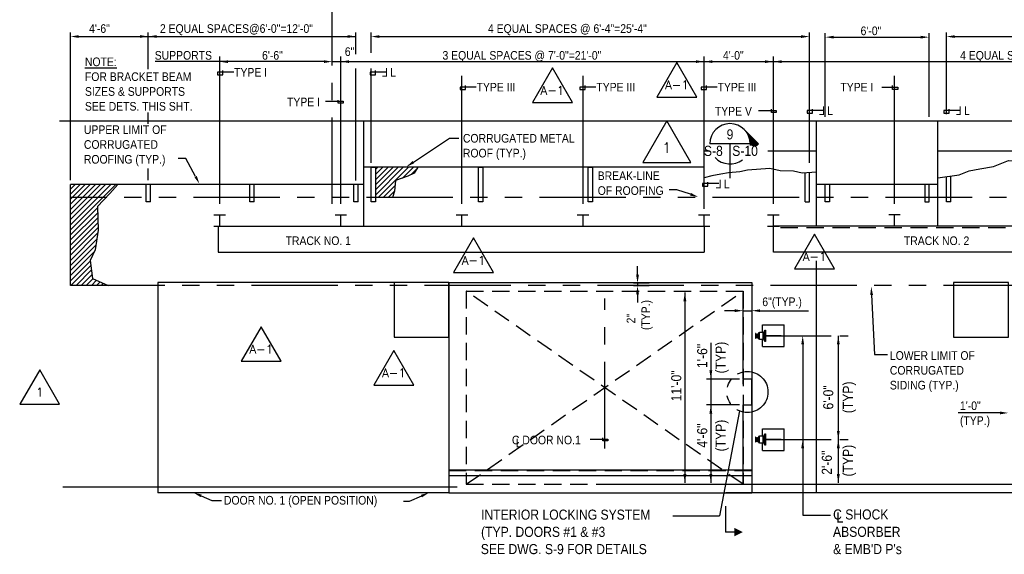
# Paper-space layout 'Layout1' of a CAD drawing. Extents: x 2.1 to 41.7, y 0.5 to 29.3.
# Tile 3 of 9: x 2.5 to 16.8, y 10.3 to 18. Entities that reach past the tile are written whole.
import ezdxf
from ezdxf.enums import TextEntityAlignment as Align

# ---------------------------------------------------------------- set-up
doc = ezdxf.new("R2010")
doc.units = 0
doc.header["$MEASUREMENT"] = 0
for name, pattern in [('CENTER', [2, 1.25, -0.25, 0.25, -0.25]), ('CENTER2', [1.125, 0.75, -0.125, 0.125, -0.125]), ('HIDDEN', [0.375, 0.25, -0.125]), ('PHANTOM', [2.5, 1.25, -0.25, 0.25, -0.25, 0.25, -0.25]), ('PHANTOM2', [1.25, 0.625, -0.125, 0.125, -0.125, 0.125, -0.125])]:
    doc.linetypes.add(name, pattern=pattern)
doc.layers.get('0').update_dxf_attribs({"color": 2, "linetype": 'CONTINUOUS'})
for name, color, linetype in [('101', 1, 'CONTINUOUS'), ('102', 2, 'CONTINUOUS'), ('103', 3, 'CONTINUOUS'), ('104', 3, 'CONTINUOUS'), ('NOTE-ANNO', 1, 'CONTINUOUS'), ('NOTE-ANNT', 1, 'CONTINUOUS'), ('REV-A1', 1, 'CONTINUOUS'), ('REV-SYMBOLS', 1, 'CONTINUOUS'), ('S1', 2, 'CONTINUOUS'), ('S2', 7, 'CONTINUOUS'), ('S5', 1, 'CONTINUOUS'), ('S7', 3, 'CONTINUOUS'), ('TEXT', 2, 'CONTINUOUS')]:
    doc.layers.add(name, color=color, linetype=linetype)
doc.styles.add('ANNTEXT', font='romans.shx')
doc.styles.add('SX-FRAC', font='SX-FRAC.shx', dxfattribs={"width": 0.9, "height": 0.118110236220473})
pattern_1 = [(45, (75.68825597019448, -53.35106120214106), (-0.03682847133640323, 0.03682847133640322), [])]

# ---------------------------------------------------------------- blocks, each defined once
blk = doc.blocks.new('ZA_REV')
blk.add_lwpolyline([(1.732050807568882, -1), (0, 2), (-1.732050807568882, -1)], close=True)
blk = doc.blocks.new('A1REV')
at = {"layer": 'REV-SYMBOLS'}
ref = blk.add_blockref('ZA_REV', (-1.548410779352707, -1.311857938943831), dxfattribs=dict(at, xscale=16, yscale=16, zscale=16))
ref.add_attrib('REVISION', 'A-1', dxfattribs={"layer": 'NOTE-ANNT', "color": 1, "height": 12, "style": 'ANNTEXT'}).set_placement((-1.548410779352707, -0.3882514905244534), align=Align.MIDDLE)

psp = doc.layouts.get("Layout1")

# ---------------------------------------------------------------- hatches: boundary and pattern name
at = {"layer": '102'}
h = psp.add_hatch(dxfattribs=at)
h.set_pattern_fill('ANSI31', color=1, scale=0.4166665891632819, style=0)
h.set_pattern_definition(pattern_1)
h.paths.add_polyline_path([(7.979483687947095, 15.71324123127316), (8.155641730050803, 15.77446879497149), (8.247550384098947, 15.82038908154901), (8.301163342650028, 15.90695839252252), (7.688613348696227, 15.90695839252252), (7.688613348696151, 15.46945847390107), (7.933529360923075, 15.46945847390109), (7.964165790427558, 15.56017309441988)])
h = psp.add_hatch(dxfattribs=at)
h.set_pattern_fill('ANSI31', color=1, scale=0.4166665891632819, style=0)
h.set_pattern_definition(pattern_1)
h.paths.add_polyline_path([(3.672903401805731, 15.3375977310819), (3.796613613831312, 15.46945847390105), (3.282364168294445, 15.46945847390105), (3.282364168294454, 14.19862537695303), (3.826406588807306, 14.19862537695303), (3.602055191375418, 14.29925873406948), (3.566631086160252, 14.55884367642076), (3.637479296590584, 14.71223428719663), (3.684710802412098, 14.99541775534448)])
h.paths.add_polyline_path([(3.968102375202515, 15.65695843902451), (3.282364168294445, 15.65695843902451), (3.282364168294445, 15.46945847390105), (3.796613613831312, 15.46945847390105), (3.850022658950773, 15.52638632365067)])

# ---------------------------------------------------------------- linework, layer by layer
at = {"layer": '101', "linetype": 'CENTER'}
for p, q in [((7.063613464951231, 15.3766236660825), (7.063613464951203, 22.72957487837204)), ((11.00111273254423, 11.84250215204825), (11.00111273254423, 14.00875706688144))]:
    psp.add_line(p, q, dxfattribs=at)
at = {"layer": '101', "color": 1}
for p, q in [((7.626113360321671, 17.5593413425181), (7.626113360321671, 17.85412051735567)), ((7.746113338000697, 17.79412052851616), (13.83944553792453, 17.79412052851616)), ((13.95944551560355, 15.96945838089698), (13.95944551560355, 17.85412051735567)), ((14.18861213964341, 16.63612492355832), (14.18861213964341, 17.84588860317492)), ((14.30861211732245, 17.78588861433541), (15.5686118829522, 17.78588861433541)), ((15.68861186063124, 16.63612492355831), (15.68861186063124, 17.84588860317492)), ((15.9386118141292, 16.67095654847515), (15.9386118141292, 17.8541205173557)), ((16.05861179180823, 17.79412052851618), (21.93861069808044, 17.79412052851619)), ((5.438613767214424, 17.39746360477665), (5.438613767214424, 17.49184537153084)), ((6.943613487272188, 17.43184538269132), (5.438613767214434, 17.43184538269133)), ((7.063613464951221, 17.39746360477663), (7.063613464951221, 17.49184537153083)), ((7.063613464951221, 17.43184538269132), (7.188613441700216, 17.43184538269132)), ((7.188613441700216, 17.39746360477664), (7.188613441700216, 17.49184537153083)), ((7.188613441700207, 17.43184538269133), (32.5636087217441, 17.4318453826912)), ((7.308613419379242, 17.43184538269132), (7.428613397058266, 17.43184538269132)), ((12.43861246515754, 17.39746360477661), (12.43861246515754, 17.4918453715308)), ((12.43861246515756, 17.39746360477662), (12.43861246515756, 17.49184537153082)), ((13.43861227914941, 17.39746360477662), (13.43861227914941, 17.49184537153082)), ((7.626113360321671, 15.96945838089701), (7.626113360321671, 17.33328388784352)), ((11.47579807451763, 14.35330815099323), (11.47579807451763, 14.47330812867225)), ((11.64291641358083, 14.2314459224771), (11.41579808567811, 14.2314459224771)), ((11.47579807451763, 14.2314459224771), (11.47579807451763, 14.18977926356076)), ((11.64291641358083, 14.18977926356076), (11.41579808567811, 14.18977926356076)), ((11.47579807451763, 14.06977928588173), (11.47579807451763, 13.94977930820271)), ((14.85830575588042, 14.05969555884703), (14.90011736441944, 13.19702999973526)), ((12.88111238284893, 13.83197715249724), (12.73481126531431, 13.83197715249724)), ((13.00111236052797, 13.83197715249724), (13.12611233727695, 13.83197715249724)), ((13.24611231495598, 13.83197715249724), (13.94753847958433, 13.83197715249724)), ((14.90011736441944, 13.19702999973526), (15.08833978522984, 13.19702999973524)), ((13.00111236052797, 12.76942612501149), (13.00111236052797, 12.83047170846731)), ((13.12611233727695, 12.76942612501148), (13.12611233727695, 12.83047170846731)), ((16.71444500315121, 12.35413046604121), (16.10688524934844, 12.35413046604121))]:
    psp.add_line(p, q, dxfattribs=at)
at = {"layer": '101'}
for p, q in [((5.438613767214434, 15.3766236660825), (5.438613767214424, 17.50719800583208)), ((7.188613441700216, 15.3766236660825), (7.188613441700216, 17.50719800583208)), ((12.43861246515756, 15.3766236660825), (12.43861246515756, 17.50719800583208)), ((13.43861227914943, 15.3766236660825), (13.43861227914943, 17.50719800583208)), ((5.438613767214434, 17.43184538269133), (4.505183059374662, 17.43184538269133)), ((8.938613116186, 15.3766236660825), (8.93861311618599, 17.22563734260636)), ((10.68861279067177, 15.3766236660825), (10.68861279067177, 17.22563734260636)), ((15.18861195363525, 15.37662366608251), (15.18861195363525, 17.22563734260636))]:
    psp.add_line(p, q, dxfattribs=at)
at = {"layer": '101', "linetype": 'HIDDEN'}
for p, q in [((20.54277762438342, 15.0319585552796), (13.43861227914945, 15.03195855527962)), ((9.001113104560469, 11.3236259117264), (13.00111236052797, 14.11529205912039)), ((13.00111236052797, 11.3236259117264), (9.00111310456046, 14.1152920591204)), ((9.00111310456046, 14.1152920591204), (13.00111236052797, 14.11529205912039)), ((9.00111310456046, 14.1152920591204), (9.001113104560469, 11.3236259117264)), ((13.00111236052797, 14.11529205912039), (13.00111236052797, 11.3236259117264)), ((9.001113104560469, 11.3236259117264), (13.00111236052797, 11.3236259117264))]:
    psp.add_line(p, q, dxfattribs=at)
at = {"layer": '101'}
for points in [[(5.641360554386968, 17.28010782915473), (5.40730902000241, 17.28010782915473), (5.40730902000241, 17.24317910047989), (5.484299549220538, 17.24317910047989), (5.484299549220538, 17.30164941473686)], [(7.844644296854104, 17.28010782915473), (7.610592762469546, 17.28010782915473), (7.610592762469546, 17.24317910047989), (7.687583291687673, 17.24317910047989), (7.687583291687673, 17.30164941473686)], [(9.145119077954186, 17.06531036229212), (8.911067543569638, 17.06531036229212), (8.911067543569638, 17.02838163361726), (8.988058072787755, 17.02838163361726), (8.988058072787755, 17.08685194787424)], [(10.87550314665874, 17.06531036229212), (10.64145161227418, 17.06531036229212), (10.64145161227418, 17.02838163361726), (10.71844214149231, 17.02838163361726), (10.71844214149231, 17.08685194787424)], [(12.62738240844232, 17.06531036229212), (12.39333087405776, 17.06531036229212), (12.39333087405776, 17.02838163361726), (12.47032140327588, 17.02838163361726), (12.47032140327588, 17.08685194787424)], [(15.00479234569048, 17.06531036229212), (15.23884388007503, 17.06531036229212), (15.23884388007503, 17.02838163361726), (15.16185335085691, 17.02838163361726), (15.16185335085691, 17.08685194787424)], [(6.965599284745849, 16.85850674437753), (7.221208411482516, 16.85850674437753), (7.221208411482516, 16.83081030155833), (7.15037641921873, 16.83081030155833), (7.15037641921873, 16.87697090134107)], [(13.22452174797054, 16.72525159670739), (13.4801308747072, 16.72525159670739), (13.4801308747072, 16.6975551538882), (13.40929888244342, 16.6975551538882), (13.40929888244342, 16.74371575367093)], [(14.16047489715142, 16.72430348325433), (13.92642336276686, 16.72430348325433), (13.92642336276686, 16.68737475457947), (14.00341389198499, 16.68737475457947), (14.00341389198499, 16.74584506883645)], [(16.13662664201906, 16.72430348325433), (15.9025751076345, 16.72430348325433), (15.9025751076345, 16.68737475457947), (15.97956563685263, 16.68737475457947), (15.97956563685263, 16.74584506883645)], [(12.64887692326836, 15.66912454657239), (12.41482538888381, 15.66912454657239), (12.41482538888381, 15.63219581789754), (12.49181591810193, 15.63219581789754), (12.49181591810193, 15.69066613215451)], [(10.78983301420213, 11.97691320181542), (11.04544214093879, 11.97691320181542), (11.04544214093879, 11.94921675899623), (10.97461014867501, 11.94921675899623), (10.97461014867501, 11.99537735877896)]]:
    psp.add_lwpolyline(points, dxfattribs=at)
at = {"layer": '101', "color": 1}
for points in [[(7.746113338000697, 17.814120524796), (7.746113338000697, 17.77412053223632), (7.626113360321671, 17.79412052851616)], [(13.83944553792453, 17.814120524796), (13.83944553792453, 17.77412053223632), (13.95944551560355, 17.79412052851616)], [(14.30861211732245, 17.80588861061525), (14.30861211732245, 17.76588861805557), (14.18861213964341, 17.78588861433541)], [(15.5686118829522, 17.80588861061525), (15.5686118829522, 17.76588861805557), (15.68861186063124, 17.78588861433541)], [(16.05861179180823, 17.81412052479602), (16.05861179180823, 17.77412053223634), (15.9386118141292, 17.79412052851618)], [(5.558613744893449, 17.45184537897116), (5.558613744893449, 17.41184538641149), (5.438613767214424, 17.43184538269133)], [(6.943613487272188, 17.45184537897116), (6.943613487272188, 17.41184538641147), (7.063613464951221, 17.43184538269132)], [(7.308613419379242, 17.45184537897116), (7.308613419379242, 17.41184538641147), (7.188613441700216, 17.43184538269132)], [(12.31861248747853, 17.45184537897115), (12.31861248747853, 17.41184538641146), (12.43861246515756, 17.43184538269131)], [(12.55861244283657, 17.45184537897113), (12.55861244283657, 17.41184538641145), (12.43861246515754, 17.43184538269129)], [(13.31861230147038, 17.45184537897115), (13.31861230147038, 17.41184538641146), (13.43861227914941, 17.43184538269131)], [(13.55861225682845, 17.45184537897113), (13.55861225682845, 17.41184538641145), (13.43861227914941, 17.43184538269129)], [(11.45579807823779, 14.35144590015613), (11.49579807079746, 14.35144590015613), (11.47579807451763, 14.2314459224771)], [(11.45579807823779, 14.06977928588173), (11.49579807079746, 14.06977928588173), (11.47579807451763, 14.18977926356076)], [(14.83832920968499, 14.0587273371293), (14.87828230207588, 14.06066378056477), (14.85249642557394, 14.17955483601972)], [(12.88111238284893, 13.85197714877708), (12.88111238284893, 13.8119771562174), (13.00111236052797, 13.83197715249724)], [(13.24611231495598, 13.85197714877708), (13.24611231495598, 13.8119771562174), (13.12611233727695, 13.83197715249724)], [(16.71444500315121, 12.37413046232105), (16.71444500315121, 12.33413046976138), (16.83444498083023, 12.35413046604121)]]:
    psp.add_solid(points, dxfattribs=at)
at = {"layer": '102'}
for p, q in [((35.39814239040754, 16.57362493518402), (3.126114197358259, 16.57362493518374)), ((7.521946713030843, 15.05279188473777), (7.521946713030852, 16.57362493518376)), ((14.06361216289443, 15.05279188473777), (14.06361216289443, 16.57362493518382)), ((15.81361183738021, 15.05279188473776), (15.81361183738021, 16.57362493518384)), ((13.10335848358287, 16.24389884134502), (12.52002525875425, 16.24389884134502)), ((12.81169187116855, 16.24389884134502), (12.81169187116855, 15.95223222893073)), ((12.43861246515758, 15.30279183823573), (12.43861246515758, 16.13612501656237)), ((8.24755038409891, 15.820389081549), (8.15564173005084, 15.77446879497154)), ((8.301163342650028, 15.90695839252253), (8.24755038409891, 15.820389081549)), ((13.89694552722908, 15.40695848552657), (13.89694552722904, 15.8210932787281)), ((13.95944551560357, 15.40695848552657), (13.95944551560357, 15.8256399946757)), ((7.521946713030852, 15.65695843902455), (3.282364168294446, 15.65695843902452)), ((3.282364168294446, 14.19862537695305), (3.282364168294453, 15.65695843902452)), ((3.968102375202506, 15.65695843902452), (3.850022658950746, 15.52638632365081)), ((4.376113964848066, 15.40695848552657), (4.376113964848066, 15.65695843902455)), ((4.438613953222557, 15.40695848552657), (4.438613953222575, 15.65695843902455)), ((5.87611368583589, 15.40695848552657), (5.87611368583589, 15.65695843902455)), ((5.938613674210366, 15.40695848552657), (5.938613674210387, 15.65695843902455)), ((7.3761134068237, 15.40695848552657), (7.3761134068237, 15.65695843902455)), ((7.438613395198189, 15.40695848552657), (7.438613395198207, 15.65695843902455)), ((7.979483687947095, 15.71324123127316), (7.964165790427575, 15.56017309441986)), ((8.15564173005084, 15.77446879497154), (7.979483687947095, 15.71324123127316)), ((15.81361183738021, 15.65695843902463), (14.06361216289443, 15.6569584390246)), ((15.9386118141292, 15.40695848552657), (15.9386118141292, 15.76896429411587)), ((16.00111180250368, 15.40695848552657), (16.00111180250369, 15.77831351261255)), ((3.850022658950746, 15.52638632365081), (3.67290340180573, 15.3375977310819)), ((7.964165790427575, 15.56017309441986), (7.933529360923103, 15.46945847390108)), ((4.438613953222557, 15.40695848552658), (4.376113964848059, 15.40695848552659)), ((5.938613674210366, 15.40695848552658), (5.876113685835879, 15.40695848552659)), ((7.438613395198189, 15.40695848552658), (7.376113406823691, 15.40695848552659)), ((13.89694552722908, 15.40695848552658), (13.95944551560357, 15.40695848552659)), ((16.00111180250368, 15.40695848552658), (15.93861181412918, 15.40695848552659)), ((3.67290340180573, 15.3375977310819), (3.684710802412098, 14.99541775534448)), ((3.684710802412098, 14.99541775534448), (3.637479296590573, 14.71223428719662)), ((3.637479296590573, 14.71223428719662), (3.566631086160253, 14.55884367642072)), ((3.566631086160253, 14.55884367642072), (3.602055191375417, 14.29925873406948)), ((14.06361216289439, 11.19862593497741), (14.06361216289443, 14.55279197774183)), ((3.602055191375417, 14.29925873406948), (3.826406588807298, 14.19862537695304)), ((4.542780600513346, 14.19862537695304), (3.282364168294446, 14.19862537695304)), ((8.870805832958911, 11.28195925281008), (3.171283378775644, 11.28195925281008)), ((11.08186774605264, 11.3236259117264), (17.08444493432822, 11.32362591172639))]:
    psp.add_line(p, q, dxfattribs=at)
at = {"layer": '102', "linetype": 'CONTINUOUS'}
for p, q in [((12.50647499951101, 16.13612501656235), (12.43861246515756, 16.13612501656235)), ((14.06361216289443, 16.13612501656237), (13.35962161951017, 16.13612501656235)), ((22.06361067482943, 16.13612501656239), (15.81361183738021, 16.13612501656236)), ((12.43861246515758, 15.90695839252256), (7.521946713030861, 15.90695839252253)), ((8.751113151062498, 11.53195920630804), (13.12611233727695, 11.53195920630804)), ((8.751113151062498, 11.44862588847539), (13.12611233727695, 11.44862588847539))]:
    psp.add_line(p, q, dxfattribs=at)
at = {"layer": '102', "linetype": 'PHANTOM'}
for p, q in [((33.80909417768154, 15.46945847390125), (3.282364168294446, 15.46945847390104)), ((34.64694166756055, 14.19862537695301), (4.542780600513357, 14.19862537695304))]:
    psp.add_line(p, q, dxfattribs=at)
at = {"layer": '102'}
for points in [[(15.8136118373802, 15.75026585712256), (16.12545242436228, 15.79691331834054), (16.26530072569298, 15.8528117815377), (16.42379487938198, 15.8807612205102), (16.61958277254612, 15.91802672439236), (16.83401651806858, 16.00187462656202), (17.10438985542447, 15.99255814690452), (17.23491489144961, 16.08572252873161), (17.52073579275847, 16.13612501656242)], [(14.06361216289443, 15.83321785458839), (13.85696076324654, 15.81818448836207), (13.73011931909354, 15.84800775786), (13.53612676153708, 15.85546326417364), (13.3869016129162, 15.88528653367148), (13.06606828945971, 15.86291918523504), (12.95414976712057, 15.8405518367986), (12.79000237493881, 15.82563999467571), (12.6780831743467, 15.80327264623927), (12.55124240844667, 15.78090529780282), (12.43861246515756, 15.75276860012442)], [(14.25111212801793, 15.6569584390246), (14.25111212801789, 15.40695848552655), (14.18861213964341, 15.40695848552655), (14.18861213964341, 15.6569584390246)], [(15.6261118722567, 15.6569584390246), (15.62611187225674, 15.40695848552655), (15.68861186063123, 15.40695848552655), (15.68861186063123, 15.6569584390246)]]:
    psp.add_lwpolyline(points, dxfattribs=at)
for points in [[(7.626113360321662, 15.40695848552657), (7.626113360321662, 15.90695839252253), (7.688613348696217, 15.90695839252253), (7.688613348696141, 15.40695848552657)], [(9.17819640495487, 15.40695848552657), (9.17819640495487, 15.90695839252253), (9.240696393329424, 15.90695839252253), (9.240696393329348, 15.40695848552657)], [(10.76152944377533, 15.40695848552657), (10.76152944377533, 15.90695839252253), (10.8240294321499, 15.90695839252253), (10.82402943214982, 15.40695848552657)]]:
    psp.add_lwpolyline(points, close=True, dxfattribs=at)
at = {"layer": '103'}
for p, q in [((13.22417075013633, 16.24389884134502), (13.01793131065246, 16.45013828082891)), ((13.02436544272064, 16.44349684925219), (13.02436544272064, 16.44370414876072)), ((13.02588453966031, 16.44186579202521), (13.02588453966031, 16.44218505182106)), ((13.0334800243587, 16.43331749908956), (13.0334800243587, 16.43458956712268)), ((13.04107550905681, 16.42404478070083), (13.04107550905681, 16.4269940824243)), ((13.04867099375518, 16.41392915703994), (13.04867099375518, 16.41939859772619)), ((13.05626647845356, 16.40280974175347), (13.05626647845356, 16.41180311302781)), ((13.06386196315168, 16.39045824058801), (13.06386196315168, 16.40420762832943)), ((13.07145744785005, 16.37653088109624), (13.07145744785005, 16.39661214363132)), ((13.07905293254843, 16.36046416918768), (13.07905293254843, 16.38901665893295)), ((13.08664841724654, 16.34120408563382), (13.08664841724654, 16.38142117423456)), ((13.09424390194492, 16.31624359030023), (13.09424390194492, 16.37382568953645)), ((13.1018393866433, 16.27362815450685), (13.1018393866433, 16.36623020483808)), ((13.10943487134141, 16.2183427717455), (13.10943487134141, 16.3586347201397)), ((13.11703035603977, 16.21808330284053), (13.11703035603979, 16.35103923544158)), ((13.12462584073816, 16.2178238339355), (13.12462584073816, 16.34344375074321)), ((13.13222132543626, 16.21756436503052), (13.13222132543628, 16.33584826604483)), ((13.13981681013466, 16.2173048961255), (13.13981681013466, 16.32825278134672)), ((13.14741229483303, 16.21704542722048), (13.14741229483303, 16.32065729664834)), ((13.15500777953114, 16.21678595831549), (13.15500777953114, 16.31306181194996)), ((13.16260326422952, 16.21652648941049), (13.16260326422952, 16.30546632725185)), ((13.1701987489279, 16.21626702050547), (13.1701987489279, 16.29787084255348)), ((13.17779423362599, 16.21600755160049), (13.17779423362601, 16.2902753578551)), ((13.18538971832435, 16.21574808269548), (13.18538971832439, 16.28267987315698)), ((13.19298520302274, 16.21548861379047), (13.19298520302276, 16.27508438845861)), ((13.22417075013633, 16.24389884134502), (13.19566884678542, 16.21539693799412)), ((13.20058068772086, 16.22030877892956), (13.20058068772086, 16.26748890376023)), ((13.20817617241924, 16.22790426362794), (13.20817617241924, 16.25989341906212)), ((13.21577165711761, 16.23549974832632), (13.21577165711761, 16.25229793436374)), ((13.22336714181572, 16.24309523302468), (13.22336714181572, 16.24470244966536)), ((12.81169187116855, 15.95223222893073), (12.81169187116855, 15.7478461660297)), ((5.417780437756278, 15.05279188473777), (12.43861246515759, 15.05279188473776)), ((5.417780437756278, 15.05279188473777), (5.417780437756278, 14.67779195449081)), ((12.43861246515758, 15.05279188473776), (12.43861246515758, 14.6777919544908)), ((20.43861097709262, 15.05279188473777), (13.43861227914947, 15.05279188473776)), ((5.417780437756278, 14.67779195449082), (12.43861246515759, 14.67779195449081)), ((20.43861097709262, 14.67779195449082), (13.43861227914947, 14.67779195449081)), ((8.751113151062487, 14.24029203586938), (4.542780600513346, 14.24029203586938)), ((4.542780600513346, 14.24029203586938), (4.542780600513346, 11.19862593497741)), ((8.751113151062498, 14.24029203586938), (13.12611233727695, 14.24029203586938)), ((8.751113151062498, 14.24029203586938), (8.751113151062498, 11.19862593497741)), ((13.12611233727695, 14.24029203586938), (13.12611233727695, 11.19862593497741)), ((8.751113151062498, 11.19862593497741), (4.542780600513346, 11.19862593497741)), ((8.751113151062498, 11.19862593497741), (13.12611233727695, 11.19862593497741)), ((17.12611159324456, 11.19862593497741), (12.75111240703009, 11.19862593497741)), ((12.74728474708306, 11.00710539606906), (12.74728474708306, 10.63159948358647)), ((12.87228472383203, 10.63159948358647), (12.74728474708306, 10.63159948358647))]:
    psp.add_line(p, q, dxfattribs=at)
at = {"layer": '103', "linetype": 'HIDDEN'}
psp.add_line((8.751113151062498, 11.52414670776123), (13.12611233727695, 11.52414670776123), dxfattribs=at)
at = {"layer": '103', "linetype": 'CONTINUOUS'}
for points in [[(7.95944663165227, 14.24029203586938), (7.95944663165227, 13.44862551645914), (8.751113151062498, 13.44862551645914), (8.751113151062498, 14.24029203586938)], [(16.04277846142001, 14.24029203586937), (16.04277846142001, 13.44862551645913), (16.83444498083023, 13.44862551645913), (16.83444498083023, 14.24029203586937)]]:
    psp.add_lwpolyline(points, close=True, dxfattribs=at)
at = {"layer": '103'}
for start, end in [(0, 180), (222.5003908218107, 308.1771565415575)]:
    psp.add_arc((12.81169187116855, 16.24389884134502), 0.2916666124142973, start, end, dxfattribs=at)
psp.add_solid([(12.997284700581, 10.63159948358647), (12.87228472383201, 10.69409947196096), (12.997284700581, 10.63159948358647), (12.87228472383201, 10.56909949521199)], dxfattribs=at)
at = {"layer": '104'}
for p, q in [((5.355280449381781, 15.21945852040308), (5.521947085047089, 15.21945852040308)), ((5.438613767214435, 15.05279188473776), (5.438613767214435, 15.21945852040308)), ((7.105280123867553, 15.21945852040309), (7.271946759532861, 15.21945852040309)), ((7.188613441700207, 15.05279188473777), (7.188613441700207, 15.21945852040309)), ((8.855279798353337, 15.21945852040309), (9.021946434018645, 15.21945852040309)), ((8.93861311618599, 15.05279188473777), (8.93861311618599, 15.21945852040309)), ((10.60527947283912, 15.21945852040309), (10.77194610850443, 15.21945852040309)), ((10.68861279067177, 15.05279188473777), (10.68861279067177, 15.21945852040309)), ((12.35527914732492, 15.21945852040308), (12.52194578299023, 15.21945852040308)), ((12.43861246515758, 15.05279188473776), (12.43861246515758, 15.21945852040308)), ((13.35527896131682, 15.21945852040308), (13.52194559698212, 15.21945852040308)), ((13.43861227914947, 15.05279188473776), (13.43861227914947, 15.21945852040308)), ((15.27194527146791, 15.21945852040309), (15.1052786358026, 15.21945852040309)), ((15.18861195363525, 15.05279188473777), (15.18861195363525, 15.21945852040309)), ((5.355280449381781, 15.05279188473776), (5.521947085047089, 15.05279188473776)), ((7.105280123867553, 15.05279188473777), (7.271946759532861, 15.05279188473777)), ((8.855279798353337, 15.05279188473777), (9.021946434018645, 15.05279188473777)), ((10.60527947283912, 15.05279188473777), (10.77194610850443, 15.05279188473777)), ((12.35527914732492, 15.05279188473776), (12.52194578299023, 15.05279188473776)), ((13.35527896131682, 15.05279188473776), (13.52194559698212, 15.05279188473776)), ((13.43861227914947, 14.67779195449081), (13.43861227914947, 15.05279188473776)), ((15.27194527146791, 15.05279188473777), (15.1052786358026, 15.05279188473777))]:
    psp.add_line(p, q, dxfattribs=at)
at = {"layer": 'S1', "color": 2, "linetype": 'CONTINUOUS'}
psp.add_lwpolyline([(13.00111236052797, 11.34445924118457), (13.00111236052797, 12.46945903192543), (13.12611233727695, 12.46945903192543), (13.12611233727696, 12.84445896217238), (13.00111236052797, 12.84445896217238), (13.00111236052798, 14.09445872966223)], dxfattribs=at)
at = {"layer": 'S2', "color": 3, "linetype": 'CONTINUOUS'}
for p, q in [((13.28236230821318, 13.62570881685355), (13.59486225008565, 13.62570881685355)), ((13.28236230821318, 13.31320887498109), (13.59486225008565, 13.31320887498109)), ((13.2823623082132, 12.12570909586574), (13.59486225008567, 12.12570909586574)), ((13.2823623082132, 11.81320915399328), (13.59486225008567, 11.81320915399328))]:
    psp.add_line(p, q, dxfattribs=at)
at = {"layer": 'S2', "color": 3}
for p, q in [((13.2823623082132, 13.5221932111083), (13.2823623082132, 13.62570881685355)), ((13.59486225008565, 13.31320887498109), (13.59486225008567, 13.62570881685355)), ((13.28236230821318, 13.31320887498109), (13.2823623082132, 13.41672448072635)), ((13.2823623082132, 12.02219349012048), (13.2823623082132, 12.12570909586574)), ((13.59486225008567, 11.81320915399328), (13.59486225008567, 12.12570909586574)), ((13.2823623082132, 11.81320915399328), (13.2823623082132, 11.91672475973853))]:
    psp.add_line(p, q, dxfattribs=at)
at = {"layer": 'S2', "color": 2}
for p, q in [((13.18519435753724, 13.48426726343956), (13.19961791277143, 13.43430260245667)), ((13.22296409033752, 13.48117759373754), (13.18519435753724, 13.48117759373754)), ((13.22296409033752, 13.45774009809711), (13.18519435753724, 13.45774009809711)), ((13.1881095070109, 13.50461508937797), (13.20840697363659, 13.43430260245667)), ((13.19689856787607, 13.50461508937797), (13.21719603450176, 13.43430260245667)), ((13.20568762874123, 13.50461508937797), (13.22296409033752, 13.44476767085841)), ((13.21447668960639, 13.50461508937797), (13.22296409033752, 13.47521387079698)), ((13.34486229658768, 13.47466717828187), (13.34486229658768, 13.46425051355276)), ((13.18519435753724, 11.98426754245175), (13.19961791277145, 11.93430288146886)), ((13.22296409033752, 11.98117787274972), (13.18519435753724, 11.98117787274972)), ((13.22296409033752, 11.95774037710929), (13.18519435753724, 11.95774037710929)), ((13.1881095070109, 12.00461536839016), (13.20840697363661, 11.93430288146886)), ((13.19689856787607, 12.00461536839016), (13.21719603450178, 11.93430288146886)), ((13.20568762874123, 12.00461536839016), (13.22296409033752, 11.94476794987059)), ((13.21447668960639, 12.00461536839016), (13.22296409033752, 11.97521414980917)), ((13.34486229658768, 11.97466745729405), (13.34486229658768, 11.96425079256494))]:
    psp.add_line(p, q, dxfattribs=at)
for points in [[(13.28452051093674, 13.5221932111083), (13.28452051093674, 13.41672448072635), (13.24001486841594, 13.41672448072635), (13.24001486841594, 13.5221932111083)], [(13.31361230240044, 13.38612552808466), (13.31361230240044, 13.55279216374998), (13.32402896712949, 13.55279216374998), (13.32402896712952, 13.38612552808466)], [(13.28452051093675, 12.02219349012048), (13.28452051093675, 11.91672475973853), (13.24001486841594, 11.91672475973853), (13.24001486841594, 12.02219349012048)], [(13.31361230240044, 11.88612580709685), (13.31361230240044, 12.05279244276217), (13.3240289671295, 12.05279244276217), (13.32402896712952, 11.88612580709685)]]:
    psp.add_lwpolyline(points, close=True, dxfattribs=at)
for points in [[(13.31361230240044, 13.53098227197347), (13.30262597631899, 13.53098227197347), (13.30262597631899, 13.40793541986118), (13.31361230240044, 13.40793541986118)], [(13.18079982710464, 13.50461508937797), (13.18079982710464, 13.43430260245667), (13.18519435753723, 13.43430260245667), (13.18519435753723, 13.50461508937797), (13.18079982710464, 13.50461508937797)], [(13.24001486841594, 13.51340415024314), (13.22296409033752, 13.51340415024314), (13.22296409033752, 13.4255135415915), (13.24001486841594, 13.4255135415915)], [(13.30262597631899, 13.51340415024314), (13.28452051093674, 13.51340415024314)], [(13.30262597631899, 13.4255135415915), (13.28452051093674, 13.4255135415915)], [(13.32402896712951, 13.47466717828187), (13.55319559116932, 13.47466717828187), (13.55319559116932, 13.46425051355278), (13.32402896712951, 13.46425051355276)], [(13.18079982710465, 12.00461536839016), (13.18079982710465, 11.93430288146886), (13.18519435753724, 11.93430288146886), (13.18519435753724, 12.00461536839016), (13.18079982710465, 12.00461536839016)], [(13.24001486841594, 12.01340442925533), (13.22296409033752, 12.01340442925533), (13.22296409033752, 11.92551382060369), (13.24001486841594, 11.92551382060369)], [(13.30262597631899, 12.01340442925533), (13.28452051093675, 12.01340442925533)], [(13.31361230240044, 12.03098255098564), (13.30262597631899, 12.03098255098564), (13.30262597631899, 11.90793569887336), (13.31361230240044, 11.90793569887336)], [(13.32402896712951, 11.97466745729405), (13.55319559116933, 11.97466745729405), (13.55319559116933, 11.96425079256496), (13.32402896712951, 11.96425079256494)], [(13.30262597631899, 11.92551382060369), (13.28452051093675, 11.92551382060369)]]:
    psp.add_lwpolyline(points, dxfattribs=at)
at = {"layer": 'S5', "color": 1}
for p, q in [((12.16008637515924, 14.09445872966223), (12.16008637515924, 11.34445924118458)), ((14.3767082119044, 13.46945884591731), (14.3767082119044, 11.34445924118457)), ((12.5350863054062, 13.36609499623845), (12.5350863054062, 11.34445924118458)), ((12.94921103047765, 12.8444589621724), (12.4725863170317, 12.8444589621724)), ((12.94921103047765, 12.46945903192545), (12.47232417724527, 12.46945903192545))]:
    psp.add_line(p, q, dxfattribs=at)
at = {"layer": 'S5', "color": 1, "linetype": 'CENTER2'}
for p, q in [((13.52429626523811, 13.46945884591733), (14.5174732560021, 13.46945884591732)), ((13.52429626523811, 11.9694591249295), (14.5174732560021, 11.96945912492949))]:
    psp.add_line(p, q, dxfattribs=at)
at = {"layer": 'S5', "color": 1, "linetype": 'BYBLOCK'}
for points in [[(12.13925304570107, 13.96945875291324), (12.1809197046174, 13.96945875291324), (12.16008637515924, 14.09445872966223)], [(12.55591963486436, 12.96945893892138), (12.51425297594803, 12.96945893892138), (12.5350863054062, 12.8444589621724)], [(12.51425297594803, 12.34445905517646), (12.55591963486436, 12.34445905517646), (12.5350863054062, 12.46945903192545)], [(14.35587488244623, 11.8444591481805), (14.39754154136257, 11.8444591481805), (14.3767082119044, 11.96945912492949)], [(12.13925304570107, 11.46945921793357), (12.1809197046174, 11.46945921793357), (12.16008637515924, 11.34445924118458)], [(12.51425297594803, 11.46945921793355), (12.55591963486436, 11.46945921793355), (12.5350863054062, 11.34445924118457)], [(14.35587488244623, 11.46945921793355), (14.39754154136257, 11.46945921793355), (14.3767082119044, 11.34445924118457)]]:
    psp.add_solid(points, dxfattribs=at)
at = {"layer": 'S7', "color": 1}
for p, q in [((13.86239695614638, 13.34445886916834), (13.86239695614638, 10.87561097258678)), ((12.94954975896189, 12.38299910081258), (12.65809230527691, 10.86468618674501)), ((11.98659445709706, 10.86468618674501), (12.65809230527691, 10.86468618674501)), ((13.86239695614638, 10.87561097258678), (14.26566347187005, 10.87561097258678))]:
    psp.add_line(p, q, dxfattribs=at)
at = {"layer": 'S7', "color": 1, "linetype": 'PHANTOM2'}
psp.add_circle((13.06361234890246, 12.6569589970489), 0.2967562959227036, dxfattribs=at)
at = {"layer": 'S7', "color": 1}
for points in [[(13.84156362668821, 13.34445886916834), (13.88323028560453, 13.34445886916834), (13.86239695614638, 13.46945884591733)], [(13.84156362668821, 11.84445914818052), (13.88323028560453, 11.84445914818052), (13.86239695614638, 11.9694591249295)]]:
    psp.add_solid(points, dxfattribs=at)
at = {"layer": 'S7', "color": 1, "linetype": 'BYBLOCK'}
for points in [[(14.35587488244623, 13.34445886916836), (14.39754154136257, 13.34445886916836), (14.3767082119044, 13.46945884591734)], [(14.35587488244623, 12.09445910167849), (14.39754154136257, 12.09445910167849), (14.3767082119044, 11.9694591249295)]]:
    psp.add_solid(points, dxfattribs=at)
at = {"layer": 'TEXT', "color": 1}
for p, q in [((3.282364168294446, 15.719458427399), (3.282364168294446, 17.85529674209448)), ((3.402364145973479, 17.79529675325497), (7.407363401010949, 17.79529675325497)), ((4.407363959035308, 17.32156228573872), (4.407363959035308, 17.85529674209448)), ((7.40736340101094, 17.53781219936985), (7.40736340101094, 17.85529674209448)), ((7.407363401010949, 15.71425988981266), (7.407363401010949, 17.33328388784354)), ((4.407363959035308, 16.53200483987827), (4.407363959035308, 16.69743570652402)), ((8.196724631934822, 15.95150234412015), (8.757557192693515, 16.32564085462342)), ((8.757557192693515, 16.32564085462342), (8.893008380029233, 16.32564085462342)), ((4.951769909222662, 16.03270117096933), (4.838893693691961, 16.03270117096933)), ((5.091143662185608, 15.77022622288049), (4.951769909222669, 16.03270117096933)), ((4.407363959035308, 15.719458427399), (4.407363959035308, 15.88531929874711)), ((12.04601719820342, 15.58120091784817), (11.93314098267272, 15.58120091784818)), ((12.24097507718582, 15.51467832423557), (12.04601719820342, 15.58120091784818)), ((5.170285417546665, 11.15576132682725), (5.327440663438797, 11.08990537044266)), ((8.354390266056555, 11.15251338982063), (8.178538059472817, 11.07263859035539)), ((5.327440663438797, 11.08990537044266), (5.465675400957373, 11.08990537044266)), ((8.178538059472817, 11.07263859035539), (8.092141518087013, 11.07263859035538))]:
    psp.add_line(p, q, dxfattribs=at)
for points in [[(3.402364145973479, 17.8152967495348), (3.402364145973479, 17.77529675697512), (3.282364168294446, 17.79529675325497)], [(4.287363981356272, 17.8152967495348), (4.287363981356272, 17.77529675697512), (4.407363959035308, 17.79529675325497)], [(4.527363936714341, 17.8152967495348), (4.527363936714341, 17.77529675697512), (4.407363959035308, 17.79529675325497)], [(7.287363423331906, 17.8152967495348), (7.287363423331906, 17.77529675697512), (7.40736340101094, 17.79529675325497)], [(8.247193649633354, 15.96208314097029), (8.225016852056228, 15.99537261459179), (8.136236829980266, 15.91219748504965)], [(5.108807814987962, 15.77960585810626), (5.073479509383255, 15.76084658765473), (5.14742147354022, 15.66424130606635)], [(12.2474337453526, 15.5336067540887), (12.23451640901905, 15.49574989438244), (12.35454565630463, 15.47592631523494)], [(5.162555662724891, 11.1373154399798), (5.178015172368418, 11.17420721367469), (5.059610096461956, 11.20213985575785)], [(8.346119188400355, 11.17072297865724), (8.362661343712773, 11.13430380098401), (8.463647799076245, 11.20213985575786)]]:
    psp.add_solid(points, dxfattribs=at)

# ---------------------------------------------------------------- block references
at = {"layer": 'NOTE-ANNO'}
ref = psp.add_blockref('ZA_REV', (11.89752098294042, 16.17512272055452), dxfattribs=dict(at, xscale=0.1999999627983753, yscale=0.1999999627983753, zscale=0.1999999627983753))
ref.add_attrib('REVISION', '1', dxfattribs={"layer": 'NOTE-ANNT', "height": 0.1499999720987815, "style": 'ANNTEXT'}).set_placement((11.89752098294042, 16.18666779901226), align=Align.MIDDLE)
ref = psp.add_blockref('ZA_REV', (2.837630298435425, 12.64568077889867), dxfattribs=dict(at, xscale=0.1666666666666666, yscale=0.1666666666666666, zscale=0.1666666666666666))
ref.add_attrib('REVISION', '1', dxfattribs={"layer": 'NOTE-ANNT', "height": 0.125, "style": 'ANNTEXT'}).set_placement((2.837630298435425, 12.65530167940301), align=Align.MIDDLE)
at = {"layer": 'REV-A1', "xscale": 0.01041666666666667, "yscale": 0.01041666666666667, "zscale": 0.01041666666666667}
for p in [(12.0615479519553, 17.09933480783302), (10.26185280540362, 17.02067888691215), (9.123501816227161, 14.56362831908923), (14.0504268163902, 14.61694582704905), (6.055699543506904, 13.28089183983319), (7.972298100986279, 12.93654246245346)]:
    psp.add_blockref('A1REV', p, dxfattribs=at)

# ---------------------------------------------------------------- texts
at = {"layer": 'S5', "color": 2, "linetype": 'BYBLOCK', "style": 'SX-FRAC', "width": 0.9}
for s, p in [('1\'-6"', (12.41008632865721, 13.17783254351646)), ('(TYP)', (12.69406994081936, 13.15434625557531)), ('11\'-0"', (12.03508639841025, 12.74547710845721)), ('(TYP)', (14.53298221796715, 12.57927592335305)), ('4\'-6"', (12.41008632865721, 12.02700523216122)), ('(TYP)', (12.69406994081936, 12.02700523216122)), ('(TYP)', (14.53298221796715, 11.66457755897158))]:
    psp.add_text(s, height=0.1458333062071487, rotation=90, dxfattribs=at).set_placement(p, align=Align.MIDDLE)
at = {"layer": 'S5', "color": 2, "style": 'SX-FRAC', "width": 0.9}
for s, p in [('6\'-0"', (14.30459795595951, 12.40352899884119)), ('2\'-6"', (14.28399498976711, 11.46062065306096))]:
    psp.add_text(s, height=0.1458333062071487, rotation=90, dxfattribs=at).set_placement(p)
at = {"layer": 'S7', "color": 2, "style": 'SX-FRAC', "width": 0.9}
for s, p in [('INTERIOR LOCKING SYSTEM', (9.215059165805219, 10.81117492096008)), ('C SHOCK', (14.30169425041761, 10.81406451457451)), ('L', (14.35061496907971, 10.76938995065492)), ('(TYP. DOORS #1 & #3', (9.215059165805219, 10.56216101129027)), ('ABSORBER', (14.30012457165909, 10.56312778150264)), ('SEE DWG. S-9 FOR DETAILS', (9.211222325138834, 10.31336719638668)), ("& EMB'D P's", (14.30169425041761, 10.3131949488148))]:
    psp.add_text(s, height=0.1458333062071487, dxfattribs=at).set_placement(p)
at = {"layer": 'TEXT', "style": 'SX-FRAC', "width": 0.9}
for s, height, p in [('4\'-6"', 0.1249999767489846, (3.551802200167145, 17.84793405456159)), ('2 EQUAL SPACES@6\'-0"=12\'-0"', 0.1249999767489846, (4.575189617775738, 17.84793405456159)), ('4 EQUAL SPACES @ 6\'-4"=25\'-4"', 0.1249999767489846, (9.315089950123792, 17.84793405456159)), ('6\'-0"', 0.1249999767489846, (14.69857163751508, 17.81479777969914)), ('6"', 0.1249999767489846, (7.246769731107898, 17.51423005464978)), ('SUPPORTS', 0.1249999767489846, (4.499781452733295, 17.46040657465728)), ('6\'-6"', 0.1249999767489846, (6.051021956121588, 17.46040657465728)), ('3 EQUAL SPACES @ 7\'-0"=21\'-0"', 0.1249999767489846, (8.657967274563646, 17.46040657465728)), ('4\'-0"', 0.1249999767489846, (12.70985932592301, 17.46040657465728)), ('4 EQUAL SPACES @ 7\'-0"=28\'-0"', 0.1249999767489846, (16.13684843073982, 17.46040657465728)), ('%%UNOTE:', 0.1249999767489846, (3.49160114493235, 17.36667979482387)), ('FOR BRACKET BEAM', 0.1249999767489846, (3.49160114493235, 17.15239412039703)), ('TYPE I', 0.1249999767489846, (5.647068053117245, 17.21529726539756)), ('L', 0.1249999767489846, (7.90118072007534, 17.21529726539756)), ('TYPE III', 0.1249999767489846, (9.150826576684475, 17.00049979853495)), ('TYPE III', 0.1249999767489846, (10.88121064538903, 17.00049979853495)), ('TYPE III', 0.1249999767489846, (12.63308990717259, 17.00049979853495)), ('TYPE I', 0.1249999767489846, (14.40704087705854, 17.00049979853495)), ('SIZES & SUPPORTS', 0.1249999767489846, (3.49160114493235, 16.93810844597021)), ('SEE DETS. THIS SHT.', 0.1249999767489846, (3.49160114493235, 16.72382277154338)), ('TYPE I', 0.1249999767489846, (6.411915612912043, 16.7867259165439)), ('TYPE V', 0.1249999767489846, (12.59325136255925, 16.65347076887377)), ('L', 0.1249999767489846, (14.21701132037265, 16.65949291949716)), ('L', 0.1249999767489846, (16.19316306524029, 16.65949291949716)), ('UPPER LIMIT OF', 0.1249999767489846, (3.476853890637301, 16.38612228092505)), ('CORRUGATED METAL', 0.1249999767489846, (8.953208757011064, 16.26174729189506)), ('CORRUGATED', 0.1249999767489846, (3.476853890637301, 16.17183660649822)), ('ROOFING (TYP.)', 0.1249999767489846, (3.476853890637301, 15.95755093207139)), ('ROOF (TYP.)', 0.1249999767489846, (8.953208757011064, 16.04746161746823)), ('S-8', 0.1458333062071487, (12.43480987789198, 16.06937281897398)), ('S-10', 0.1458333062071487, (12.84444775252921, 16.06937281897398)), ('BREAK-LINE', 0.1249999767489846, (10.90071448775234, 15.72015138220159)), ('L', 0.1249999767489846, (12.72292086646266, 15.59946745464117)), ('OF ROOFING', 0.1249999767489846, (10.90071448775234, 15.50586570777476)), ('TRACK NO. 1', 0.1249999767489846, (6.391126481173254, 14.78080735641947)), ('TRACK NO. 2', 0.1249999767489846, (15.32440379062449, 14.78080735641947)), ('6"(TYP.)', 0.1249999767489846, (13.2785255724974, 13.89869928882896)), ('LOWER LIMIT OF', 0.1249999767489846, (15.12195054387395, 13.12175547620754)), ('CORRUGATED', 0.1249999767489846, (15.12195054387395, 12.90746980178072)), ('SIDING (TYP.)', 0.1249999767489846, (15.12195054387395, 12.69318412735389)), ('1\'-0"', 0.1249999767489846, (16.1346264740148, 12.39571225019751)), ('(TYP.)', 0.1249999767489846, (16.1346264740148, 12.18142657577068)), ('C DOOR NO.1', 0.1249999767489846, (9.661115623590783, 11.90014545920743)), ('L', 0.1249999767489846, (9.715696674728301, 11.85727546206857)), ('DOOR NO. 1 (OPEN POSITION)', 0.1249999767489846, (5.500234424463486, 11.02947164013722))]:
    psp.add_text(s, height=height, dxfattribs=at).set_placement(p)
at = {"layer": 'TEXT', "style": 'SX-FRAC', "text_generation_flag": 2, "width": 0.9}
for p in [(7.866872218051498, 17.21529726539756), (14.1827028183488, 16.65949291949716), (16.15885456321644, 16.65949291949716), (12.68861236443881, 15.59946745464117)]:
    psp.add_text('L', height=0.1249999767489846, dxfattribs=at).set_placement(p)
at = {"layer": 'TEXT', "style": 'SX-FRAC', "width": 0.9}
psp.add_text('9', height=0.1458333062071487, dxfattribs=at).set_placement((12.81169187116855, 16.38060971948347), align=Align.MIDDLE)
for s, p in [('(TYP.)', (11.65784028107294, 13.55207227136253)), ('2"', (11.44355460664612, 13.64873131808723))]:
    psp.add_text(s, height=0.1249999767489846, rotation=90, dxfattribs=at).set_placement(p)

doc.saveas('drawing.dxf')
